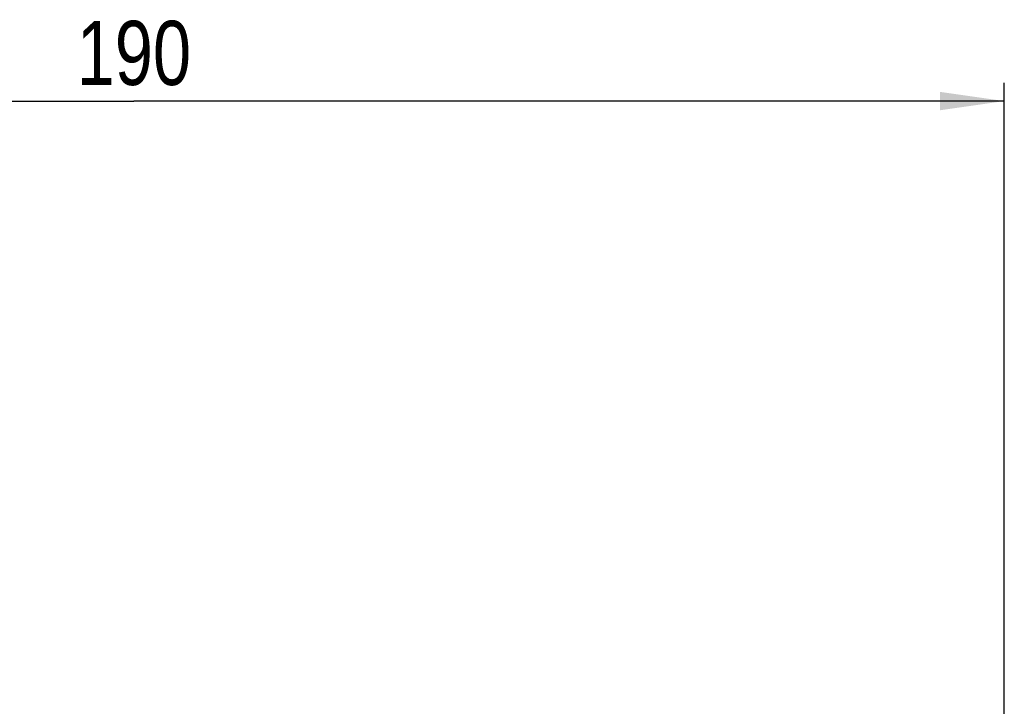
# Model space of a CAD drawing. Header units: millimetres. Extents: x 0 to 841, y 0 to 594.
# Tile 33 of 126: x 350 to 404, y 360 to 397. Entities that reach past the tile are written whole.
import ezdxf

# ---------------------------------------------------------------- set-up
doc = ezdxf.new("R2010")
doc.units = ezdxf.units.MM
doc.header["$LTSCALE"] = 46.255
doc.layers.get('0').update_dxf_attribs({"linetype": 'CONTINUOUS'})
doc.styles.get("Standard").update_dxf_attribs({"font": 'txt', "width": 0.8})
doc.dimstyles.new('DIMSTYLE_3', dxfattribs={"dimtxt": 3.5, "dimasz": 3.5, "dimexe": 0.18, "dimexo": 0.0625, "dimgap": 0.09, "dimtad": 1, "dimlfac": 2, "dimdsep": 46, "dimtxsty": 'STANDARD', "dimblk": '_FILLED', "dimblk1": '_FILLED', "dimblk2": '_FILLED', "dimcen": 0.09, "dimclrt": 5, "dimadec": 0, "dimazin": 0, "dimtfac": 1, "dimtofl": 0, "dimtmove": 0, "dimatfit": 3, "dimldrblk": '_FILLED', "dimfxl": 1, "dimtolj": 1, "dimarcsym": 0})

# ---------------------------------------------------------------- blocks, each defined once
blk = doc.blocks.new('_FILLED')
at = {"color": 0, "linetype": 'BYBLOCK'}
blk.add_solid([(0, 0), (-1, 0.143), (-1, -0.143)], dxfattribs=at)
blk = doc.blocks.new('*D3')
at = {"color": 2, "linetype": 'CONTINUOUS'}
for p, q in [((309.041, 369.674), (309.041, 393.77)), ((404.041, 358.405), (404.041, 393.77)), ((309.041, 392.77), (356.541, 392.77)), ((404.041, 392.77), (356.541, 392.77))]:
    blk.add_line(p, q, dxfattribs=at)
at = {"color": 2, "linetype": 'CONTINUOUS', "xscale": 3.5, "yscale": 3.5, "zscale": 3.5, "rotation": 180}
blk.add_blockref('_FILLED', (309.041, 392.77), dxfattribs=at)
at = {"color": 2, "linetype": 'CONTINUOUS', "xscale": 3.5, "yscale": 3.5, "zscale": 3.5}
blk.add_blockref('_FILLED', (404.041, 392.77), dxfattribs=at)
at = {"color": 5, "linetype": 'CONTINUOUS', "insert": (356.541, 397.145), "char_height": 3.5, "width": 8.4, "attachment_point": 2, "line_spacing_factor": 0.9}
blk.add_mtext('190', dxfattribs=at)

msp = doc.modelspace()

# ---------------------------------------------------------------- dimensions: what is measured, and where the dimension line sits
at = {"color": 2, "linetype": 'CONTINUOUS'}
dim = msp.add_linear_dim(base=(404.0412, 392.7703), p1=(309.0412, 369.6741), p2=(404.0412, 358.405), dimstyle='DIMSTYLE_3', dxfattribs=at)
dim.commit()
dim.dimension.update_dxf_attribs({"geometry": '*D3', "text_midpoint": (352.3412, 395.3953), "dimtype": 160})

doc.saveas('drawing.dxf')
